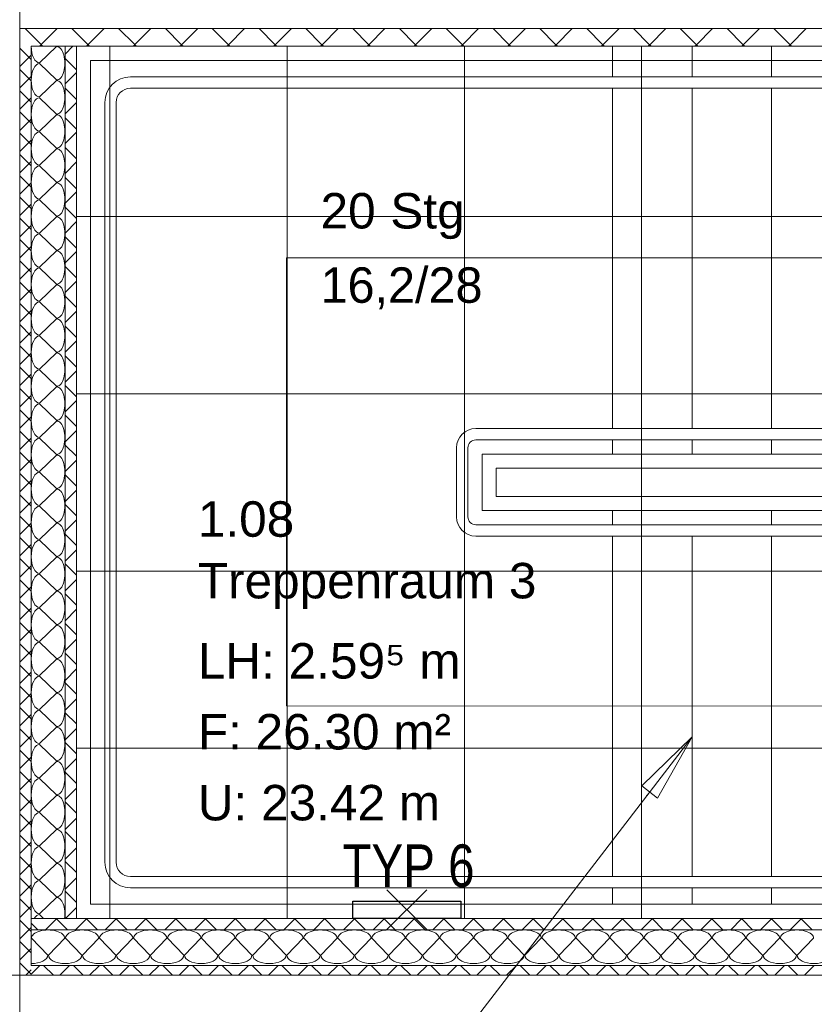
# Model space of a CAD drawing. Extents: x 1101 to 1942, y 41 to 882.
# Tile 3 of 104: x 1302 to 1358, y 119 to 189. Entities that reach past the tile are written whole.
import ezdxf
from ezdxf.lldxf.tags import DXFTag

# ---------------------------------------------------------------- set-up
doc = ezdxf.new("R2010")
doc.units = 0
doc.layers.get('0').update_dxf_attribs({"lineweight": 13})
for name, color, linetype, lineweight in [('Axen', 7, 'Continuous', 25), ('Beschriftung', 7, 'Continuous', 25), ('Deckenspiegel', 7, 'Continuous', 25), ('Fullfläche', 7, 'Continuous', 25), ('Räume', 7, 'Continuous', 25), ('Treppen', 7, 'Continuous', 25), ('Wände', 7, 'Continuous', 25)]:
    doc.layers.add(name, color=color, linetype=linetype, lineweight=lineweight)
doc.layers.add('BI_E_Licht', color=7, linetype='Continuous', lineweight=25, true_color=0xff6600)
doc.styles.get("Standard").update_dxf_attribs({"font": 'arial.ttf'})
tags = doc.linetypes.add('ALL_S25', pattern=[0.001, 0, -0.001]).pattern_tags.tags
tags[6:7] = [DXFTag(74, 4), DXFTag(75, 0), DXFTag(340, '0'), DXFTag(46, 1.0), DXFTag(50, 0.0), DXFTag(44, 0.0), DXFTag(45, 0.0)]
tags[4:5] = [DXFTag(74, 4), DXFTag(75, 0), DXFTag(340, '0'), DXFTag(46, 1.0), DXFTag(50, 0.0), DXFTag(44, 0.0), DXFTag(45, 0.0)]

# ---------------------------------------------------------------- blocks, each defined once
blk = doc.blocks.new('Referenz-A03CP7TX1H', base_point=(1202.263, 90.134))
at = {"layer": 'Axen', "color": 0, "linetype": 'ALL_S25', "lineweight": -2, "ltscale": 0.13}
for p, q in [((1302.298, 90.134), (1302.298, 825.647)), ((1661.773, 121.449), (1222.263, 121.449))]:
    blk.add_line(p, q, dxfattribs=at)
at = {"layer": 'Beschriftung', "color": 0, "lineweight": -2}
for p, q in [((1349.698, 138.249), (1312.735, 90.134)), ((1346.158, 134.789), (1349.698, 138.249)), ((1346.158, 134.789), (1349.698, 138.249)), ((1349.698, 138.249), (1347.268, 133.936)), ((1349.698, 138.249), (1347.268, 133.936)), ((1347.268, 133.936), (1346.158, 134.789)), ((1347.268, 133.936), (1346.158, 134.789)), ((1346.713, 134.363), (1346.5, 134.085))]:
    blk.add_line(p, q, dxfattribs=at)
at = {"layer": 'Deckenspiegel', "color": 0, "lineweight": -2}
for p, q in [((1473.497, 186.948), (1306.298, 186.948)), ((1306.298, 186.948), (1306.298, 125.449)), ((1308.648, 125.449), (1308.648, 186.948)), ((1321.148, 125.449), (1321.148, 186.948)), ((1333.648, 125.449), (1333.648, 186.948)), ((1346.148, 125.449), (1346.148, 186.948)), ((1306.298, 174.948), (1473.497, 174.948)), ((1306.298, 162.448), (1473.497, 162.449)), ((1306.298, 149.948), (1473.497, 149.948)), ((1306.298, 137.449), (1473.497, 137.449)), ((1306.298, 125.449), (1473.498, 125.449))]:
    blk.add_line(p, q, dxfattribs=at)
at = {"layer": 'Fullfläche', "color": 0, "lineweight": -2}
for p, q in [((1302.674, 188.199), (1303.808, 187.064)), ((1304.949, 188.199), (1303.814, 187.064)), ((1305.974, 188.199), (1307.108, 187.063)), ((1308.249, 188.199), (1307.114, 187.063)), ((1309.273, 188.198), (1310.408, 187.063)), ((1311.549, 188.198), (1310.414, 187.063)), ((1312.573, 188.198), (1313.708, 187.062)), ((1314.849, 188.198), (1313.714, 187.062)), ((1315.873, 188.198), (1317.008, 187.062)), ((1318.149, 188.197), (1317.014, 187.062)), ((1319.173, 188.197), (1320.308, 187.061)), ((1321.45, 188.197), (1320.314, 187.061)), ((1322.473, 188.197), (1323.608, 187.061)), ((1324.75, 188.197), (1323.614, 187.061)), ((1325.773, 188.197), (1326.908, 187.06)), ((1328.05, 188.196), (1326.914, 187.06)), ((1329.072, 188.196), (1330.208, 187.059)), ((1331.35, 188.196), (1330.214, 187.059)), ((1332.372, 188.196), (1333.508, 187.059)), ((1334.65, 188.195), (1333.514, 187.059)), ((1335.672, 188.195), (1336.808, 187.058)), ((1337.95, 188.195), (1336.814, 187.058)), ((1338.972, 188.195), (1340.108, 187.058)), ((1341.25, 188.195), (1340.114, 187.058)), ((1342.272, 188.195), (1343.408, 187.057)), ((1344.551, 188.194), (1343.414, 187.057)), ((1345.572, 188.194), (1346.708, 187.057)), ((1347.851, 188.194), (1346.714, 187.057)), ((1348.872, 188.194), (1350.008, 187.056)), ((1351.151, 188.193), (1350.014, 187.056)), ((1352.171, 188.193), (1353.308, 187.056)), ((1354.451, 188.193), (1353.314, 187.056)), ((1355.471, 188.193), (1356.608, 187.055)), ((1357.751, 188.193), (1356.614, 187.055)), ((1302.298, 186.818), (1303.098, 186.019)), ((1303.808, 187.06), (1303.697, 186.949)), ((1304.898, 186.925), (1303.698, 185.773)), ((1303.814, 187.06), (1303.925, 186.949)), ((1305.498, 186.4), (1306.046, 186.949)), ((1307.108, 187.06), (1306.997, 186.949)), ((1307.114, 187.06), (1307.225, 186.949)), ((1310.408, 187.059), (1310.298, 186.949)), ((1310.414, 187.059), (1310.524, 186.949)), ((1313.708, 187.059), (1313.598, 186.949)), ((1313.714, 187.059), (1313.824, 186.949)), ((1317.008, 187.058), (1316.899, 186.949)), ((1317.014, 187.058), (1317.123, 186.949)), ((1320.308, 187.058), (1320.199, 186.949)), ((1320.314, 187.058), (1320.423, 186.949)), ((1323.608, 187.057), (1323.5, 186.949)), ((1323.614, 187.057), (1323.722, 186.949)), ((1326.908, 187.057), (1326.8, 186.949)), ((1326.914, 187.057), (1327.022, 186.949)), ((1330.208, 187.056), (1330.101, 186.949)), ((1330.214, 187.056), (1330.321, 186.949)), ((1333.508, 187.056), (1333.401, 186.949)), ((1333.514, 187.056), (1333.62, 186.949)), ((1336.808, 187.055), (1336.702, 186.949)), ((1336.814, 187.055), (1336.92, 186.949)), ((1340.108, 187.054), (1340.003, 186.949)), ((1340.114, 187.054), (1340.219, 186.949)), ((1343.408, 187.054), (1343.303, 186.949)), ((1343.414, 187.054), (1343.519, 186.949)), ((1346.708, 187.053), (1346.604, 186.949)), ((1346.714, 187.053), (1346.818, 186.949)), ((1350.008, 187.053), (1349.904, 186.949)), ((1350.014, 187.053), (1350.118, 186.949)), ((1353.308, 187.052), (1353.205, 186.949)), ((1353.314, 187.052), (1353.417, 186.949)), ((1356.608, 187.052), (1356.505, 186.949)), ((1356.614, 187.052), (1356.717, 186.949)), ((1302.298, 185.521), (1303.098, 186.321)), ((1305.498, 186.094), (1306.298, 185.297)), ((1303.698, 185.725), (1304.898, 184.573)), ((1302.298, 185.318), (1303.098, 184.519)), ((1302.298, 184.021), (1303.098, 184.82)), ((1305.498, 184.297), (1306.298, 185.099)), ((1304.898, 184.525), (1303.698, 183.373)), ((1305.498, 183.996), (1306.298, 183.2)), ((1302.298, 183.818), (1303.098, 183.019)), ((1302.298, 182.521), (1303.098, 183.32)), ((1303.698, 183.325), (1304.898, 182.173)), ((1305.498, 182.194), (1306.298, 182.996)), ((1302.298, 182.318), (1303.098, 181.519)), ((1304.898, 182.125), (1303.698, 180.973)), ((1302.298, 181.021), (1303.098, 181.82)), ((1305.498, 181.899), (1306.298, 181.102)), ((1302.298, 180.819), (1303.098, 180.019)), ((1303.698, 180.925), (1304.898, 179.773)), ((1305.498, 180.091), (1306.298, 180.893)), ((1302.298, 179.521), (1303.098, 180.32)), ((1302.298, 179.319), (1303.098, 178.519)), ((1304.898, 179.725), (1303.698, 178.573)), ((1305.498, 179.802), (1306.298, 179.005)), ((1302.298, 178.021), (1303.098, 178.82)), ((1303.698, 178.525), (1304.898, 177.373)), ((1305.498, 177.988), (1306.298, 178.79)), ((1302.298, 177.819), (1303.098, 177.019)), ((1302.298, 176.521), (1303.098, 177.32)), ((1304.898, 177.325), (1303.698, 176.173)), ((1305.498, 177.705), (1306.298, 176.908)), ((1305.498, 175.885), (1306.298, 176.687)), ((1302.298, 176.319), (1303.098, 175.519)), ((1302.298, 175.021), (1303.098, 175.82)), ((1303.698, 176.125), (1304.898, 174.973)), ((1305.498, 175.608), (1306.298, 174.811)), ((1302.298, 174.819), (1303.098, 174.019)), ((1302.298, 173.521), (1303.098, 174.32)), ((1304.898, 174.925), (1303.698, 173.773)), ((1305.498, 173.782), (1306.298, 174.584)), ((1303.698, 173.725), (1304.898, 172.573)), ((1302.298, 173.319), (1303.098, 172.519)), ((1305.498, 173.511), (1306.298, 172.714)), ((1302.298, 172.021), (1303.098, 172.82)), ((1304.898, 172.525), (1303.698, 171.373)), ((1305.498, 171.68), (1306.298, 172.481)), ((1302.298, 171.819), (1303.098, 171.019)), ((1302.298, 170.521), (1303.098, 171.32)), ((1303.698, 171.325), (1304.898, 170.173)), ((1305.498, 171.414), (1306.298, 170.617)), ((1302.298, 170.319), (1303.098, 169.519)), ((1304.898, 170.125), (1303.698, 168.973)), ((1305.498, 169.577), (1306.298, 170.378)), ((1302.298, 169.021), (1303.098, 169.82)), ((1302.298, 168.819), (1303.098, 168.019)), ((1303.698, 168.925), (1304.898, 167.773)), ((1305.498, 169.317), (1306.298, 168.52)), ((1302.298, 167.521), (1303.098, 168.32)), ((1305.498, 167.474), (1306.298, 168.275)), ((1304.898, 167.725), (1303.698, 166.573)), ((1302.298, 167.319), (1303.098, 166.519)), ((1302.298, 166.021), (1303.098, 166.82)), ((1305.498, 167.22), (1306.298, 166.423)), ((1303.698, 166.525), (1304.898, 165.373)), ((1305.498, 165.371), (1306.298, 166.172)), ((1302.298, 165.819), (1303.098, 165.019)), ((1302.298, 164.521), (1303.098, 165.32)), ((1304.898, 165.325), (1303.698, 164.173)), ((1305.498, 165.123), (1306.298, 164.326)), ((1302.298, 164.319), (1303.098, 163.519)), ((1303.698, 164.125), (1304.898, 162.973)), ((1305.498, 163.268), (1306.298, 164.069)), ((1302.298, 163.021), (1303.098, 163.82)), ((1302.298, 162.819), (1303.098, 162.019)), ((1304.898, 162.925), (1303.698, 161.773)), ((1305.498, 163.026), (1306.298, 162.229)), ((1302.298, 161.521), (1303.098, 162.32)), ((1305.498, 161.165), (1306.298, 161.966)), ((1302.298, 161.319), (1303.098, 160.519)), ((1303.698, 161.725), (1304.898, 160.573)), ((1302.298, 160.021), (1303.098, 160.82)), ((1304.898, 160.525), (1303.698, 159.373)), ((1305.498, 160.929), (1306.298, 160.132)), ((1302.298, 159.819), (1303.098, 159.02)), ((1305.498, 159.062), (1306.298, 159.863)), ((1302.298, 158.521), (1303.098, 159.32)), ((1303.698, 159.325), (1304.898, 158.173)), ((1302.298, 158.319), (1303.098, 157.52)), ((1305.498, 158.832), (1306.298, 158.035)), ((1302.298, 157.021), (1303.098, 157.82)), ((1304.898, 158.125), (1303.698, 156.973)), ((1305.498, 156.959), (1306.298, 157.76)), ((1303.698, 156.925), (1304.898, 155.773)), ((1302.298, 156.819), (1303.098, 156.02)), ((1302.298, 155.521), (1303.098, 156.32)), ((1305.498, 156.735), (1306.298, 155.938)), ((1304.898, 155.725), (1303.698, 154.573)), ((1305.498, 154.856), (1306.298, 155.657)), ((1302.298, 155.319), (1303.098, 154.52)), ((1302.298, 154.021), (1303.098, 154.82)), ((1303.698, 154.525), (1304.898, 153.373)), ((1305.498, 154.638), (1306.298, 153.841)), ((1302.298, 153.819), (1303.098, 153.02)), ((1305.498, 152.753), (1306.298, 153.554)), ((1302.298, 152.521), (1303.098, 153.32)), ((1304.898, 153.325), (1303.698, 152.173)), ((1302.298, 152.319), (1303.098, 151.52)), ((1303.698, 152.125), (1304.898, 150.973)), ((1305.498, 152.541), (1306.298, 151.744)), ((1302.298, 151.021), (1303.098, 151.82)), ((1305.498, 150.65), (1306.298, 151.451)), ((1302.298, 150.819), (1303.098, 150.02)), ((1304.898, 150.925), (1303.698, 149.773)), ((1302.298, 149.521), (1303.098, 150.32)), ((1305.498, 150.444), (1306.298, 149.647)), ((1302.298, 149.319), (1303.098, 148.52)), ((1303.698, 149.725), (1304.898, 148.573)), ((1305.498, 148.547), (1306.298, 149.349)), ((1302.298, 148.021), (1303.098, 148.82)), ((1304.898, 148.525), (1303.698, 147.373)), ((1305.498, 148.347), (1306.298, 147.55)), ((1302.298, 147.819), (1303.098, 147.02)), ((1302.298, 146.521), (1303.098, 147.32)), ((1303.698, 147.325), (1304.898, 146.173)), ((1305.498, 146.444), (1306.298, 147.246)), ((1302.298, 146.319), (1303.098, 145.52)), ((1302.298, 145.021), (1303.098, 145.82)), ((1304.898, 146.125), (1303.698, 144.973)), ((1305.498, 146.25), (1306.298, 145.453)), ((1305.498, 144.341), (1306.298, 145.143)), ((1302.298, 144.819), (1303.098, 144.02)), ((1303.698, 144.925), (1304.898, 143.773)), ((1302.298, 143.521), (1303.098, 144.32)), ((1304.898, 143.725), (1303.698, 142.573)), ((1305.498, 144.153), (1306.298, 143.356)), ((1302.298, 143.319), (1303.098, 142.52)), ((1305.498, 142.238), (1306.298, 143.04)), ((1302.298, 142.021), (1303.098, 142.82)), ((1303.698, 142.525), (1304.898, 141.373)), ((1302.298, 141.819), (1303.098, 141.02)), ((1305.498, 142.055), (1306.298, 141.259)), ((1302.298, 140.521), (1303.098, 141.32)), ((1304.898, 141.325), (1303.698, 140.173)), ((1302.298, 140.319), (1303.098, 139.52)), ((1305.498, 140.135), (1306.298, 140.937)), ((1302.298, 139.021), (1303.098, 139.82)), ((1303.698, 140.125), (1304.898, 138.973)), ((1305.498, 139.958), (1306.298, 139.162)), ((1304.898, 138.925), (1303.698, 137.773)), ((1302.298, 138.819), (1303.098, 138.02)), ((1302.298, 137.521), (1303.098, 138.32)), ((1305.498, 138.032), (1306.298, 138.834)), ((1303.698, 137.725), (1304.898, 136.573)), ((1305.498, 137.861), (1306.298, 137.064)), ((1302.298, 137.319), (1303.098, 136.52)), ((1302.298, 136.021), (1303.098, 136.82)), ((1304.898, 136.525), (1303.698, 135.373)), ((1305.498, 135.929), (1306.298, 136.731)), ((1302.298, 135.819), (1303.098, 135.02)), ((1305.498, 135.764), (1306.298, 134.967)), ((1302.298, 134.521), (1303.098, 135.32)), ((1303.698, 135.325), (1304.898, 134.173)), ((1302.298, 134.319), (1303.098, 133.52)), ((1304.898, 134.125), (1303.698, 132.973)), ((1305.498, 133.826), (1306.298, 134.628)), ((1302.298, 133.021), (1303.098, 133.82)), ((1305.498, 133.667), (1306.298, 132.87)), ((1302.298, 132.819), (1303.098, 132.02)), ((1303.698, 132.925), (1304.898, 131.773)), ((1302.298, 131.521), (1303.098, 132.32)), ((1305.498, 131.723), (1306.298, 132.525)), ((1302.298, 131.319), (1303.098, 130.52)), ((1304.898, 131.725), (1303.698, 130.573)), ((1305.498, 131.57), (1306.298, 130.773)), ((1302.298, 130.021), (1303.098, 130.82)), ((1303.698, 130.525), (1304.898, 129.373)), ((1305.498, 129.621), (1306.298, 130.422)), ((1302.298, 129.819), (1303.098, 129.02)), ((1302.298, 128.521), (1303.098, 129.32)), ((1304.898, 129.325), (1303.698, 128.173)), ((1305.498, 129.473), (1306.298, 128.676)), ((1302.298, 128.319), (1303.098, 127.52)), ((1302.298, 127.021), (1303.098, 127.82)), ((1303.698, 128.125), (1304.898, 126.973)), ((1305.498, 127.518), (1306.298, 128.319)), ((1305.498, 127.376), (1306.298, 126.579)), ((1302.298, 126.819), (1303.098, 126.02)), ((1304.898, 126.925), (1303.698, 125.773)), ((1302.298, 125.521), (1303.098, 126.32)), ((1303.698, 125.725), (1303.986, 125.449)), ((1305.533, 125.449), (1306.298, 126.216)), ((1302.298, 125.319), (1303.098, 124.52)), ((1303.098, 125.122), (1303.574, 124.647)), ((1304.897, 125.42), (1304.124, 124.647)), ((1304.873, 125.446), (1304.897, 125.422)), ((1304.925, 125.446), (1304.901, 125.422)), ((1304.901, 125.42), (1305.674, 124.647)), ((1306.997, 125.42), (1306.224, 124.647)), ((1306.973, 125.446), (1306.997, 125.422)), ((1307.025, 125.446), (1307.001, 125.422)), ((1307.001, 125.42), (1307.773, 124.647)), ((1309.097, 125.42), (1308.324, 124.647)), ((1309.072, 125.446), (1309.097, 125.422)), ((1309.125, 125.446), (1309.101, 125.422)), ((1309.101, 125.42), (1309.873, 124.647)), ((1311.197, 125.42), (1310.424, 124.647)), ((1311.172, 125.447), (1311.197, 125.422)), ((1311.225, 125.447), (1311.201, 125.422)), ((1311.201, 125.42), (1311.973, 124.647)), ((1313.297, 125.42), (1312.524, 124.647)), ((1313.272, 125.447), (1313.297, 125.422)), ((1313.325, 125.447), (1313.301, 125.422)), ((1313.301, 125.42), (1314.073, 124.647)), ((1315.397, 125.42), (1314.624, 124.647)), ((1315.372, 125.447), (1315.397, 125.422)), ((1315.425, 125.447), (1315.401, 125.422)), ((1315.401, 125.42), (1316.173, 124.647)), ((1317.497, 125.42), (1316.724, 124.647)), ((1317.472, 125.447), (1317.497, 125.422)), ((1317.525, 125.447), (1317.501, 125.422)), ((1317.501, 125.42), (1318.273, 124.647)), ((1319.597, 125.42), (1318.824, 124.647)), ((1319.572, 125.447), (1319.597, 125.422)), ((1319.625, 125.447), (1319.601, 125.422)), ((1319.601, 125.42), (1320.373, 124.647)), ((1321.697, 125.42), (1320.924, 124.647)), ((1321.672, 125.447), (1321.697, 125.422)), ((1321.725, 125.447), (1321.701, 125.422)), ((1321.701, 125.42), (1322.473, 124.647)), ((1323.797, 125.42), (1323.025, 124.648)), ((1323.772, 125.447), (1323.797, 125.422)), ((1323.825, 125.447), (1323.801, 125.422)), ((1323.801, 125.42), (1324.573, 124.648)), ((1325.897, 125.42), (1325.125, 124.648)), ((1325.872, 125.447), (1325.897, 125.422)), ((1325.926, 125.447), (1325.901, 125.422)), ((1325.901, 125.42), (1326.673, 124.648)), ((1327.997, 125.42), (1327.225, 124.648)), ((1327.972, 125.447), (1327.997, 125.422)), ((1328.026, 125.447), (1328.001, 125.422)), ((1328.001, 125.42), (1328.773, 124.648)), ((1330.097, 125.42), (1329.325, 124.648)), ((1330.072, 125.447), (1330.097, 125.422)), ((1330.126, 125.447), (1330.101, 125.422)), ((1330.101, 125.42), (1330.873, 124.648)), ((1332.196, 125.42), (1331.425, 124.648)), ((1332.172, 125.448), (1332.196, 125.423)), ((1332.226, 125.448), (1332.201, 125.423)), ((1332.201, 125.42), (1332.972, 124.648)), ((1334.297, 125.42), (1333.525, 124.648)), ((1334.271, 125.448), (1334.297, 125.423)), ((1334.326, 125.448), (1334.301, 125.423)), ((1334.301, 125.42), (1335.072, 124.648)), ((1336.397, 125.42), (1335.625, 124.648)), ((1336.371, 125.448), (1336.397, 125.423)), ((1336.426, 125.448), (1336.401, 125.423)), ((1336.401, 125.42), (1337.172, 124.648)), ((1338.497, 125.421), (1337.725, 124.648)), ((1338.471, 125.448), (1338.497, 125.423)), ((1338.526, 125.448), (1338.501, 125.423)), ((1338.501, 125.421), (1339.272, 124.648)), ((1340.597, 125.421), (1339.825, 124.648)), ((1340.571, 125.448), (1340.597, 125.423)), ((1340.626, 125.448), (1340.601, 125.423)), ((1340.601, 125.421), (1341.372, 124.648)), ((1342.697, 125.421), (1341.925, 124.648)), ((1342.671, 125.448), (1342.697, 125.423)), ((1342.726, 125.448), (1342.701, 125.423)), ((1342.701, 125.421), (1343.472, 124.648)), ((1344.797, 125.421), (1344.025, 124.648)), ((1344.771, 125.448), (1344.797, 125.423)), ((1344.826, 125.448), (1344.801, 125.423)), ((1344.801, 125.421), (1345.572, 124.649)), ((1346.897, 125.421), (1346.125, 124.649)), ((1346.871, 125.448), (1346.897, 125.423)), ((1346.926, 125.448), (1346.901, 125.423)), ((1346.901, 125.421), (1347.672, 124.649)), ((1348.997, 125.421), (1348.225, 124.649)), ((1348.971, 125.448), (1348.997, 125.423)), ((1349.026, 125.448), (1349.001, 125.423)), ((1349.001, 125.421), (1349.772, 124.649)), ((1351.097, 125.421), (1350.325, 124.649)), ((1351.071, 125.448), (1351.097, 125.423)), ((1351.126, 125.448), (1351.101, 125.423)), ((1351.101, 125.421), (1351.872, 124.649)), ((1353.196, 125.421), (1352.425, 124.649)), ((1353.171, 125.449), (1353.196, 125.423)), ((1353.226, 125.449), (1353.201, 125.423)), ((1353.201, 125.421), (1353.972, 124.649)), ((1355.296, 125.421), (1354.526, 124.649)), ((1355.271, 125.449), (1355.296, 125.423)), ((1355.327, 125.449), (1355.301, 125.423)), ((1355.301, 125.421), (1356.072, 124.649)), ((1357.396, 125.421), (1356.626, 124.649)), ((1357.371, 125.449), (1357.396, 125.423)), ((1357.427, 125.449), (1357.401, 125.423)), ((1357.401, 125.421), (1358.172, 124.649)), ((1302.298, 124.021), (1303.098, 124.82)), ((1302.298, 123.819), (1303.098, 123.02)), ((1303.122, 124.049), (1304.274, 122.849)), ((1304.322, 122.849), (1305.474, 124.049)), ((1305.522, 124.049), (1306.674, 122.849)), ((1306.722, 122.849), (1307.874, 124.049)), ((1307.922, 124.049), (1309.074, 122.849)), ((1309.122, 122.849), (1310.274, 124.049)), ((1310.322, 124.049), (1311.474, 122.849)), ((1311.522, 122.849), (1312.674, 124.049)), ((1312.722, 124.049), (1313.874, 122.849)), ((1313.922, 122.849), (1315.074, 124.049)), ((1315.122, 124.049), (1316.274, 122.849)), ((1316.322, 122.849), (1317.474, 124.049)), ((1317.522, 124.049), (1318.674, 122.849)), ((1318.722, 122.849), (1319.874, 124.049)), ((1319.922, 124.049), (1321.074, 122.849)), ((1321.122, 122.849), (1322.274, 124.049)), ((1322.322, 124.049), (1323.474, 122.849)), ((1323.522, 122.849), (1324.674, 124.049)), ((1324.722, 124.049), (1325.874, 122.849)), ((1325.922, 122.849), (1327.074, 124.049)), ((1327.122, 124.049), (1328.274, 122.849)), ((1328.322, 122.849), (1329.474, 124.049)), ((1329.522, 124.049), (1330.674, 122.849)), ((1330.722, 122.849), (1331.874, 124.049)), ((1331.922, 124.049), (1333.074, 122.849)), ((1333.122, 122.849), (1334.274, 124.049)), ((1334.322, 124.049), (1335.474, 122.849)), ((1335.522, 122.849), (1336.674, 124.049)), ((1336.722, 124.049), (1337.874, 122.849)), ((1337.922, 122.849), (1339.074, 124.049)), ((1339.122, 124.049), (1340.274, 122.849)), ((1340.322, 122.849), (1341.474, 124.049)), ((1341.522, 124.049), (1342.674, 122.849)), ((1342.722, 122.849), (1343.874, 124.049)), ((1343.922, 124.049), (1345.074, 122.849)), ((1345.122, 122.849), (1346.274, 124.049)), ((1346.322, 124.049), (1347.474, 122.849)), ((1347.522, 122.849), (1348.674, 124.049)), ((1348.722, 124.049), (1349.874, 122.849)), ((1349.922, 122.849), (1351.074, 124.049)), ((1351.122, 124.049), (1352.274, 122.849)), ((1352.322, 122.849), (1353.474, 124.049)), ((1353.522, 124.049), (1354.674, 122.849)), ((1354.722, 122.849), (1355.874, 124.049)), ((1355.922, 124.049), (1357.074, 122.849)), ((1357.122, 122.849), (1358.274, 124.049)), ((1302.298, 122.521), (1303.098, 123.32)), ((1302.298, 122.319), (1303.098, 121.52)), ((1302.727, 121.449), (1303.098, 121.82)), ((1303.098, 121.517), (1303.719, 122.139)), ((1304.669, 121.448), (1303.979, 122.139)), ((1305.129, 121.448), (1305.819, 122.139)), ((1306.769, 121.448), (1306.079, 122.139)), ((1307.229, 121.448), (1307.919, 122.139)), ((1308.869, 121.448), (1308.179, 122.139)), ((1309.329, 121.448), (1310.019, 122.139)), ((1310.969, 121.448), (1310.279, 122.139)), ((1311.429, 121.448), (1312.119, 122.139)), ((1313.069, 121.448), (1312.379, 122.139)), ((1313.529, 121.448), (1314.219, 122.139)), ((1315.169, 121.448), (1314.479, 122.139)), ((1315.629, 121.448), (1316.319, 122.139)), ((1317.269, 121.448), (1316.579, 122.139)), ((1317.729, 121.448), (1318.419, 122.139)), ((1319.369, 121.448), (1318.679, 122.139)), ((1319.829, 121.448), (1320.519, 122.139)), ((1321.469, 121.448), (1320.779, 122.139)), ((1321.929, 121.448), (1322.619, 122.139)), ((1323.569, 121.448), (1322.879, 122.139)), ((1324.029, 121.448), (1324.719, 122.139)), ((1325.669, 121.448), (1324.979, 122.139)), ((1326.129, 121.448), (1326.819, 122.139)), ((1327.769, 121.448), (1327.079, 122.139)), ((1328.229, 121.448), (1328.919, 122.139)), ((1329.869, 121.448), (1329.179, 122.139)), ((1330.329, 121.448), (1331.019, 122.139)), ((1331.969, 121.448), (1331.279, 122.139)), ((1332.429, 121.448), (1333.119, 122.139)), ((1334.069, 121.448), (1333.378, 122.139)), ((1334.529, 121.448), (1335.219, 122.14)), ((1336.169, 121.448), (1335.478, 122.14)), ((1336.629, 121.448), (1337.319, 122.14)), ((1338.269, 121.448), (1337.578, 122.14)), ((1338.729, 121.448), (1339.419, 122.14)), ((1340.369, 121.448), (1339.678, 122.14)), ((1340.829, 121.449), (1341.519, 122.14)), ((1342.469, 121.449), (1341.778, 122.14)), ((1342.929, 121.449), (1343.619, 122.14)), ((1344.569, 121.449), (1343.878, 122.14)), ((1345.029, 121.449), (1345.719, 122.14)), ((1346.669, 121.449), (1345.978, 122.14)), ((1347.129, 121.449), (1347.819, 122.14)), ((1348.769, 121.449), (1348.078, 122.14)), ((1349.229, 121.449), (1349.919, 122.14)), ((1350.869, 121.449), (1350.178, 122.14)), ((1351.329, 121.449), (1352.019, 122.14)), ((1352.969, 121.449), (1352.278, 122.14)), ((1353.429, 121.449), (1354.119, 122.14)), ((1355.069, 121.449), (1354.378, 122.14)), ((1355.529, 121.449), (1356.22, 122.14)), ((1357.169, 121.449), (1356.478, 122.14)), ((1357.629, 121.449), (1358.319, 122.14))]:
    blk.add_line(p, q, dxfattribs=at)
for centre, major_axis, start_param, end_param in [((1303.698, 186.949), (0, -1.176), 4.712389, 6.283185), ((1304.898, 185.749), (0, -1.176), 0, 3.141593), ((1303.698, 184.549), (0, -1.176), 3.141593, 4.712389), ((1303.698, 184.549), (0, -1.176), 4.712389, 6.283185), ((1304.898, 183.349), (0, -1.176), 0, 3.141593), ((1303.698, 182.149), (0, -1.176), 3.141593, 4.712389), ((1303.698, 182.149), (0, -1.176), 4.712389, 6.283185), ((1304.898, 180.949), (0, -1.176), 0, 3.141593), ((1303.698, 179.749), (0, -1.176), 3.141593, 4.712389), ((1303.698, 179.749), (0, -1.176), 4.712389, 6.283185), ((1304.898, 178.549), (0, -1.176), 0, 3.141593), ((1303.698, 177.349), (0, -1.176), 3.141593, 4.712389), ((1303.698, 177.349), (0, -1.176), 4.712389, 6.283185), ((1304.898, 176.149), (0, -1.176), 0, 3.141593), ((1303.698, 174.949), (0, -1.176), 3.141593, 4.712389), ((1303.698, 174.949), (0, -1.176), 4.712389, 6.283185), ((1304.898, 173.749), (0, -1.176), 0, 3.141593), ((1303.698, 172.549), (0, -1.176), 3.141593, 4.712389), ((1303.698, 172.549), (0, -1.176), 4.712389, 6.283185), ((1304.898, 171.349), (0, -1.176), 0, 3.141593), ((1303.698, 170.149), (0, -1.176), 3.141593, 4.712389), ((1303.698, 170.149), (0, -1.176), 4.712389, 6.283185), ((1304.898, 168.949), (0, -1.176), 0, 3.141593), ((1303.698, 167.749), (0, -1.176), 3.141593, 4.712389), ((1303.698, 167.749), (0, -1.176), 4.712389, 6.283185), ((1304.898, 166.549), (0, -1.176), 0, 3.141593), ((1303.698, 165.349), (0, -1.176), 3.141593, 4.712389), ((1303.698, 165.349), (0, -1.176), 4.712389, 6.283185), ((1304.898, 164.149), (0, -1.176), 0, 3.141593), ((1303.698, 162.949), (0, -1.176), 3.141593, 4.712389), ((1303.698, 162.949), (0, -1.176), 4.712389, 6.283185), ((1304.898, 161.749), (0, -1.176), 0, 3.141593), ((1303.698, 160.549), (0, -1.176), 3.141593, 4.712389), ((1303.698, 160.549), (0, -1.176), 4.712389, 6.283185), ((1304.898, 159.349), (0, -1.176), 0, 3.141593), ((1303.698, 158.149), (0, -1.176), 3.141593, 4.712389), ((1303.698, 158.149), (0, -1.176), 4.712389, 6.283185), ((1304.898, 156.949), (0, -1.176), 0, 3.141593), ((1303.698, 155.749), (0, -1.176), 3.141593, 4.712389), ((1303.698, 155.749), (0, -1.176), 4.712389, 6.283185), ((1304.898, 154.549), (0, -1.176), 0, 3.141593), ((1303.698, 153.349), (0, -1.176), 3.141593, 4.712389), ((1303.698, 153.349), (0, -1.176), 4.712389, 6.283185), ((1304.898, 152.149), (0, -1.176), 0, 3.141593), ((1303.698, 150.949), (0, -1.176), 3.141593, 4.712389), ((1303.698, 150.949), (0, -1.176), 4.712389, 6.283185), ((1304.898, 149.749), (0, -1.176), 0, 3.141593), ((1303.698, 148.549), (0, -1.176), 3.141593, 4.712389), ((1303.698, 148.549), (0, -1.176), 4.712389, 6.283185), ((1304.898, 147.349), (0, -1.176), 0, 3.141593), ((1303.698, 146.149), (0, -1.176), 3.141593, 4.712389), ((1303.698, 146.149), (0, -1.176), 4.712389, 6.283185), ((1304.898, 144.949), (0, -1.176), 0, 3.141593), ((1303.698, 143.749), (0, -1.176), 3.141593, 4.712389), ((1303.698, 143.749), (0, -1.176), 4.712389, 6.283185), ((1304.898, 142.549), (0, -1.176), 0, 3.141593), ((1303.698, 141.349), (0, -1.176), 3.141593, 4.712389), ((1303.698, 141.349), (0, -1.176), 4.712389, 6.283185), ((1304.898, 140.149), (0, -1.176), 0, 3.141593), ((1303.698, 138.949), (0, -1.176), 3.141593, 4.712389), ((1303.698, 138.949), (0, -1.176), 4.712389, 6.283185), ((1304.898, 137.749), (0, -1.176), 0, 3.141593), ((1303.698, 136.549), (0, -1.176), 3.141593, 4.712389), ((1303.698, 136.549), (0, -1.176), 4.712389, 6.283185), ((1304.898, 135.349), (0, -1.176), 0, 3.141593), ((1303.698, 134.149), (0, -1.176), 3.141593, 4.712389), ((1303.698, 134.149), (0, -1.176), 4.712389, 6.283185), ((1304.898, 132.949), (0, -1.176), 0, 3.141593), ((1303.698, 131.749), (0, -1.176), 3.141593, 4.712389), ((1303.698, 131.749), (0, -1.176), 4.712389, 6.283185), ((1304.898, 130.549), (0, -1.176), 0, 3.141593), ((1303.698, 129.349), (0, -1.176), 3.141593, 4.712389), ((1303.698, 129.349), (0, -1.176), 4.712389, 6.283185), ((1304.898, 128.149), (0, -1.176), 0, 3.141593), ((1303.698, 126.949), (0, -1.176), 3.141593, 4.712389), ((1303.698, 126.949), (0, -1.176), 4.712389, 6.283185), ((1304.898, 125.749), (0, -1.176), 1.312907, 3.141593), ((1303.698, 124.549), (0, -1.176), 3.141593, 3.84084), ((1304.298, 124.049), (1.176, 0), 0, 3.141593), ((1306.698, 124.049), (1.176, 0), 0, 3.141593), ((1309.098, 124.049), (1.176, 0), 0, 3.141593), ((1311.498, 124.049), (1.176, 0), 0, 3.141593), ((1313.898, 124.049), (1.176, 0), 0, 3.141593), ((1316.298, 124.049), (1.176, 0), 0, 3.141593), ((1318.698, 124.049), (1.176, 0), 0, 3.141593), ((1321.098, 124.049), (1.176, 0), 0, 3.141593), ((1323.498, 124.049), (1.176, 0), 0, 3.141593), ((1325.898, 124.049), (1.176, 0), 0, 3.141593), ((1328.298, 124.049), (1.176, 0), 0, 3.141593), ((1330.698, 124.049), (1.176, 0), 0, 3.141593), ((1333.098, 124.049), (1.176, 0), 0, 3.141593), ((1335.498, 124.049), (1.176, 0), 0, 3.141593), ((1337.898, 124.049), (1.176, 0), 0, 3.141593), ((1340.298, 124.049), (1.176, 0), 0, 3.141593), ((1342.698, 124.049), (1.176, 0), 0, 3.141593), ((1345.098, 124.049), (1.176, 0), 0, 3.141593), ((1347.498, 124.049), (1.176, 0), 0, 3.141593), ((1349.898, 124.049), (1.176, 0), 0, 3.141593), ((1352.298, 124.049), (1.176, 0), 0, 3.141593), ((1354.698, 124.049), (1.176, 0), 0, 3.141593), ((1357.098, 124.049), (1.176, 0), 0, 3.141593), ((1303.098, 122.849), (1.176, 0), 4.712389, 6.283185), ((1305.498, 122.849), (1.176, 0), 3.141593, 4.712389), ((1305.498, 122.849), (1.176, 0), 4.712389, 6.283185), ((1307.898, 122.849), (1.176, 0), 3.141593, 4.712389), ((1307.898, 122.849), (1.176, 0), 4.712389, 6.283185), ((1310.298, 122.849), (1.176, 0), 3.141593, 4.712389), ((1310.298, 122.849), (1.176, 0), 4.712389, 6.283185), ((1312.698, 122.849), (1.176, 0), 3.141593, 4.712389), ((1312.698, 122.849), (1.176, 0), 4.712389, 6.283185), ((1315.098, 122.849), (1.176, 0), 3.141593, 4.712389), ((1315.098, 122.849), (1.176, 0), 4.712389, 6.283185), ((1317.498, 122.849), (1.176, 0), 3.141593, 4.712389), ((1317.498, 122.849), (1.176, 0), 4.712389, 6.283185), ((1319.898, 122.849), (1.176, 0), 3.141593, 4.712389), ((1319.898, 122.849), (1.176, 0), 4.712389, 6.283185), ((1322.298, 122.849), (1.176, 0), 3.141593, 4.712389), ((1322.298, 122.849), (1.176, 0), 4.712389, 6.283185), ((1324.698, 122.849), (1.176, 0), 3.141593, 4.712389), ((1324.698, 122.849), (1.176, 0), 4.712389, 6.283185), ((1327.098, 122.849), (1.176, 0), 3.141593, 4.712389), ((1327.098, 122.849), (1.176, 0), 4.712389, 6.283185), ((1329.498, 122.849), (1.176, 0), 3.141593, 4.712389), ((1329.498, 122.849), (1.176, 0), 4.712389, 6.283185), ((1331.898, 122.849), (1.176, 0), 3.141593, 4.712389), ((1331.898, 122.849), (1.176, 0), 4.712389, 6.283185), ((1334.298, 122.849), (1.176, 0), 3.141593, 4.712389), ((1334.298, 122.849), (1.176, 0), 4.712389, 6.283185), ((1336.698, 122.849), (1.176, 0), 3.141593, 4.712389), ((1336.698, 122.849), (1.176, 0), 4.712389, 6.283185), ((1339.098, 122.849), (1.176, 0), 3.141593, 4.712389), ((1339.098, 122.849), (1.176, 0), 4.712389, 6.283185), ((1341.498, 122.849), (1.176, 0), 3.141593, 4.712389), ((1341.498, 122.849), (1.176, 0), 4.712389, 6.283185), ((1343.898, 122.849), (1.176, 0), 3.141593, 4.712389), ((1343.898, 122.849), (1.176, 0), 4.712389, 6.283185), ((1346.298, 122.849), (1.176, 0), 3.141593, 4.712389), ((1346.298, 122.849), (1.176, 0), 4.712389, 6.283185), ((1348.698, 122.849), (1.176, 0), 3.141593, 4.712389), ((1348.698, 122.849), (1.176, 0), 4.712389, 6.283185), ((1351.098, 122.849), (1.176, 0), 3.141593, 4.712389), ((1351.098, 122.849), (1.176, 0), 4.712389, 6.283185), ((1353.498, 122.849), (1.176, 0), 3.141593, 4.712389), ((1353.498, 122.849), (1.176, 0), 4.712389, 6.283185), ((1355.898, 122.849), (1.176, 0), 3.141593, 4.712389), ((1355.898, 122.849), (1.176, 0), 4.712389, 6.283185), ((1358.298, 122.849), (1.176, 0), 3.141593, 4.712389), ((1358.298, 122.849), (1.176, 0), 4.712389, 6.283185)]:
    blk.add_ellipse(centre, major_axis=major_axis, ratio=0.5, start_param=start_param, end_param=end_param, dxfattribs=at)
at = {"layer": 'Treppen', "color": 0, "lineweight": -2}
for p, q in [((1306.298, 186.949), (1306.298, 125.449)), ((1411.698, 186.949), (1306.298, 186.949)), ((1344.098, 186.949), (1344.098, 184.789)), ((1349.698, 186.949), (1349.698, 184.789)), ((1355.298, 186.949), (1355.298, 184.789)), ((1411.698, 185.949), (1307.298, 185.949)), ((1307.298, 185.949), (1307.298, 126.449)), ((1410.246, 184.789), (1310.098, 184.789)), ((1410.346, 183.989), (1310.098, 183.989)), ((1344.098, 183.989), (1344.098, 159.989)), ((1349.698, 183.989), (1349.698, 159.989)), ((1355.298, 183.989), (1355.298, 159.989)), ((1308.298, 182.989), (1308.298, 129.409)), ((1309.098, 182.989), (1309.098, 129.409)), ((1321.098, 172.031), (1394.498, 172.032)), ((1321.098, 140.432), (1321.098, 172.031)), ((1410.346, 159.989), (1334.45, 159.989)), ((1410.246, 159.189), (1334.45, 159.189)), ((1344.098, 159.189), (1344.098, 158.189)), ((1349.698, 159.189), (1349.698, 158.189)), ((1355.298, 159.189), (1355.298, 158.189)), ((1333.098, 158.637), (1333.098, 153.761)), ((1333.898, 158.637), (1333.898, 153.761)), ((1411.898, 158.189), (1334.898, 158.189)), ((1334.898, 158.189), (1334.898, 154.209)), ((1410.898, 157.189), (1335.898, 157.189)), ((1335.898, 157.189), (1335.898, 155.209)), ((1348.707, 155.209), (1335.898, 155.209)), ((1405.098, 155.209), (1348.507, 155.209)), ((1349.098, 154.209), (1334.898, 154.209)), ((1344.098, 154.209), (1344.098, 153.209)), ((1406.098, 154.209), (1348.898, 154.209)), ((1355.298, 154.209), (1355.298, 153.209)), ((1349.49, 153.209), (1334.45, 153.209)), ((1406.098, 153.209), (1349.29, 153.209)), ((1349.803, 152.409), (1334.45, 152.409)), ((1344.098, 152.409), (1344.098, 128.409)), ((1406.098, 152.409), (1349.603, 152.409)), ((1349.698, 152.409), (1349.698, 128.409)), ((1355.298, 152.409), (1355.298, 135.288)), ((1394.498, 140.399), (1321.098, 140.432)), ((1355.298, 135.288), (1355.298, 128.409)), ((1359.194, 128.409), (1310.098, 128.409)), ((1406.098, 127.609), (1310.098, 127.609)), ((1344.098, 127.609), (1344.098, 126.449)), ((1349.698, 127.609), (1349.698, 126.449)), ((1355.298, 127.609), (1355.298, 126.449)), ((1359.898, 126.449), (1307.298, 126.449)), ((1360.29, 125.449), (1306.298, 125.449))]:
    blk.add_line(p, q, dxfattribs=at)
for centre, major_axis in [((1310.098, 182.989), (0, 1.8)), ((1310.098, 182.989), (0, 1)), ((1334.45, 158.637), (0, 1.352)), ((1334.45, 158.637), (0, 0.552)), ((1334.45, 153.761), (-1.352, 0)), ((1334.45, 153.761), (-0.552, 0)), ((1310.098, 129.409), (-1.8, 0)), ((1310.098, 129.409), (-1, 0))]:
    blk.add_ellipse(centre, major_axis=major_axis, ratio=1, start_param=0, end_param=1.570796, dxfattribs=at)
at = {"layer": 'Wände', "color": 0, "lineweight": -2}
for p, q in [((1302.298, 189.449), (1302.298, 121.449)), ((1426.998, 188.184), (1302.299, 188.199)), ((1303.098, 186.949), (1426.998, 186.949)), ((1303.098, 186.949), (1303.098, 122.14)), ((1305.498, 125.449), (1305.498, 186.949)), ((1306.298, 125.449), (1306.298, 186.949)), ((1426.998, 125.449), (1303.098, 125.449)), ((1426.998, 124.65), (1303.098, 124.649)), ((1303.098, 122.14), (1426.998, 122.14)), ((1302.298, 121.449), (1426.998, 121.449))]:
    blk.add_line(p, q, dxfattribs=at)
at = {"layer": 'Räume', "color": 0, "lineweight": -2, "char_height": 2.49999, "attachment_point": 1, "rotation": 0.00001}
for s, insert in [('{\\fArial;1.08}', (1314.855, 154.863)), ('{\\fArial;Treppenraum 3}', (1314.855, 150.518)), ('{\\fArial;LH: 2.59⁵ m}', (1314.855, 144.863)), ('{\\fArial;F: 26.30 m²}', (1314.855, 139.863)), ('{\\fArial;U: 23.42 m}', (1314.855, 134.863))]:
    blk.add_mtext(s, dxfattribs=dict(at, insert=insert))
at = {"layer": 'Treppen', "color": 0, "lineweight": -2, "char_height": 2.49999, "attachment_point": 1, "rotation": 0.00009}
for s, insert in [('{\\fArial;20}', (1323.508, 176.6)), ('{\\fArial;Stg}', (1328.427, 176.6)), ('{\\W0.98;\\fArial;16,2/28}', (1323.508, 171.36))]:
    blk.add_mtext(s, dxfattribs=dict(at, insert=insert))
blk = doc.blocks.new('RZB Polymero Kreis 19W-A03CP88N1H', base_point=(1325.792, 124.658))
at = {"color": 0, "lineweight": -2}
for p, q in [((1330.992, 127.458), (1328.192, 124.658)), ((1328.192, 127.458), (1330.992, 124.658)), ((1325.792, 125.448), (1325.792, 126.668)), ((1325.792, 126.668), (1333.392, 126.668)), ((1333.392, 126.668), (1333.392, 125.448)), ((1333.392, 125.448), (1325.792, 125.448))]:
    blk.add_line(p, q, dxfattribs=at)

msp = doc.modelspace()

# ---------------------------------------------------------------- block references
at = {"color": 251, "lineweight": 13, "ltscale": 0.13, "true_color": 0x5f5f5f}
msp.add_blockref('Referenz-A03CP7TX1H', (1202.263, 90.134), dxfattribs=at)
at = {"layer": 'BI_E_Licht', "linetype": 'Continuous', "ltscale": 0.25}
msp.add_blockref('RZB Polymero Kreis 19W-A03CP88N1H', (1325.792, 124.658), dxfattribs=at)

# ---------------------------------------------------------------- texts
at = {"layer": 'BI_E_Licht', "ltscale": 0.25, "insert": (1325.051, 130.668), "char_height": 3, "attachment_point": 1}
msp.add_mtext('{\\W0.8;\\fArial;TYP 6}', dxfattribs=at)

doc.saveas('drawing.dxf')
